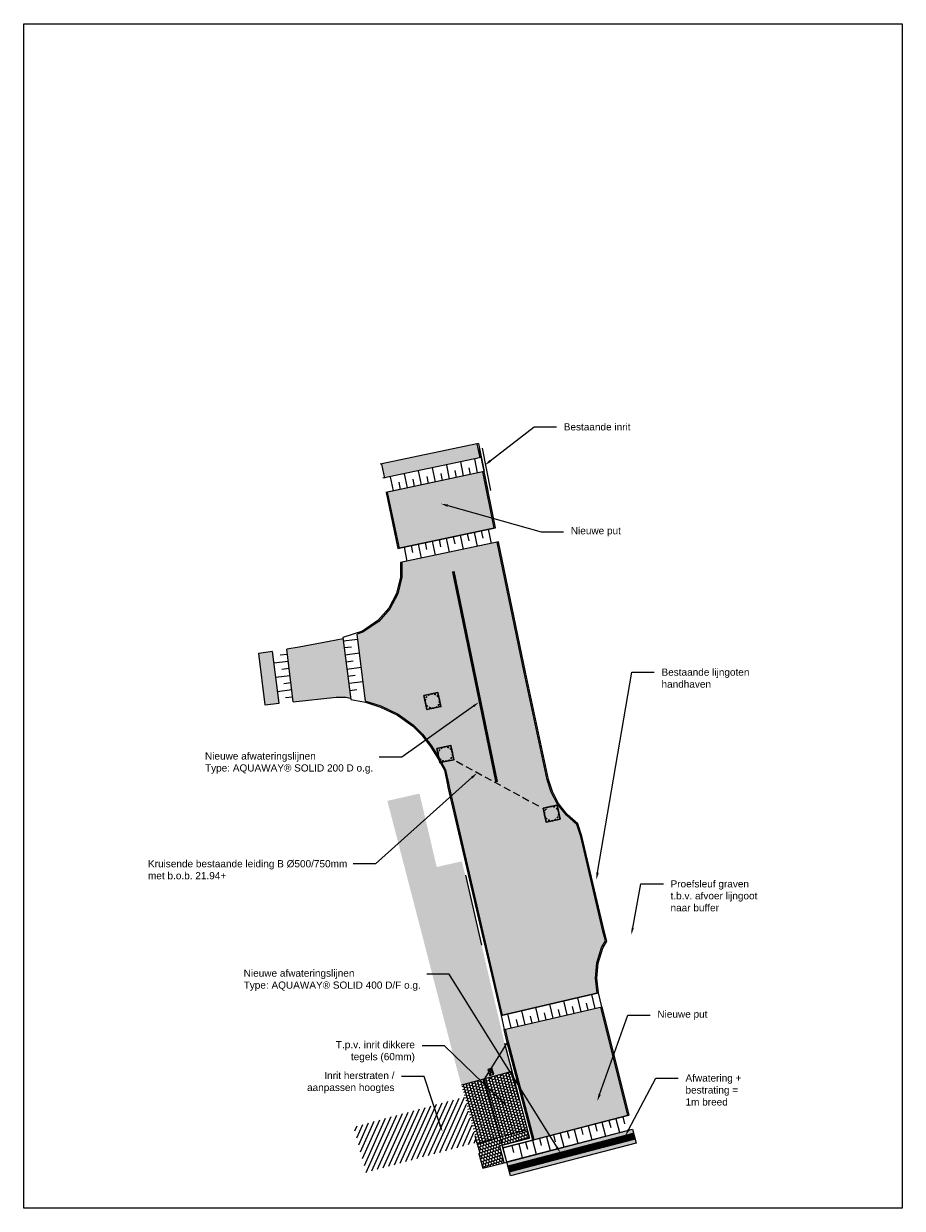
# Model space of a CAD drawing. Header units: metres. Extents: x 197394 to 198807, y 353977 to 355368.
# Tile 2 of 8: x 197744 to 197805, y 354290 to 354372. Entities that reach past the tile are written whole.
import ezdxf
from ezdxf import colors
from ezdxf.entities.mleader import LeaderData, LeaderLine
from ezdxf.enums import TextEntityAlignment as Align
from ezdxf.math import Vec2, Vec3

# ---------------------------------------------------------------- set-up
doc = ezdxf.new("R2010")
doc.units = ezdxf.units.M
doc.linetypes.add('DASHED2', pattern=[0.375, 0.25, -0.125])
doc.linetypes.add('HIDDENX2', pattern=[0.75, 0.5, -0.25])
for name, color, linetype in [('B-WE-RI-RIOLERING_BESTAANDE_LEIDING-G', 7, 'DASHED2'), ('N-WE-RI-LIJNGOOT-G', 4, 'Continuous'), ('N-WE-VH-VERHARDING_ELEMENTEN_OKERGEEL-G', 32, 'Continuous'), ('N-WE-VH-VERHARDING_ELEMENTEN_ROOD-G', 22, 'Continuous'), ('N-XX-VH-KANTOPSLUITING_TROTTOIRBAND_180_200_250-G', 20, 'Continuous'), ('N-XX-VH-KANTOPSLUITING_VOORKANTBAND-G', 7, 'Continuous')]:
    doc.layers.add(name, color=color, linetype=linetype)
for name, color, linetype, lineweight in [('N-WE-RI-HWA_KOLK-S', 7, 'Continuous', 25), ('N-WE-RI-PUT_BETON-S', 7, 'Continuous', 25), ('N-WE-RI-PUT_BETON_LABEL-S', 7, 'Continuous', 25), ('N-WE-VH-KANTVERHARDING_STREKLAAG-G', 60, 'Continuous', 18), ('N-WE-VH-TROTTOIRTEGELS_30_30-G', 253, 'Continuous', 20), ('Ontwerp', 7, 'Continuous', 20), ('X-XX-AL-AANKLEDING-T25', 7, 'Continuous', 25)]:
    doc.layers.add(name, color=color, linetype=linetype, lineweight=lineweight)
doc.layers.add('X-XX-AL-OPMERKINGEN-G', color=210, linetype='Continuous', plot=False)
doc.styles.add('NLCS_ISO', font='arial.ttf')
doc.styles.get("Standard").update_dxf_attribs({"font": 'arial.ttf'})

# ---------------------------------------------------------------- blocks, each defined once
blk = doc.blocks.new('*U477')
at = {"lineweight": 30}
blk.add_lwpolyline([(-0.5, 0.5), (0.5, 0.5), (0.5, -0.5), (-0.5, -0.5)], close=True, dxfattribs=at)
at = {"linetype": 'HIDDENX2', "lineweight": 30, "ltscale": 0.25}
blk.add_circle((0, 0), 0.5, dxfattribs=at)
blk.add_attdef('H', text='', height=0.5).set_placement((0, 0), align=Align.MIDDLE_CENTER)
at = {"layer": 'N-WE-RI-PUT_BETON_LABEL-S'}
for tag, p in [('PUTNR', (1.551, 0.081)), ('MVHOOGTE', (1.551, -0.519))]:
    blk.add_attdef(tag, text='', height=0.5, dxfattribs=at).set_placement(p, align=Align.MIDDLE)
blk = doc.blocks.new('Trottoirkolk_450')
at = {"layer": 'N-WE-RI-HWA_KOLK-S'}
for p, q in [((0.225, 0.3), (-0.225, 0)), ((-0.225, 0.3), (0.225, 0))]:
    blk.add_line(p, q, dxfattribs=at)
at = {"layer": 'N-WE-RI-HWA_KOLK-S', "flags": 128}
blk.add_lwpolyline([(0.225, 0.3), (-0.225, 0.3), (-0.225, 0), (0.225, 0)], close=True, dxfattribs=at)

msp = doc.modelspace()

# ---------------------------------------------------------------- hatches: boundary and pattern name
at = {"transparency": 33554585}
h = msp.add_hatch(dxfattribs=at)
h.set_pattern_fill('ANSI31', color=252, scale=0.1, angle=21, style=0)
h.paths.add_polyline_path([(197767.639, 354292.094), (197766.775, 354295.275), (197774.496, 354297.371), (197775.359, 354294.191)])
at = {"layer": 'N-WE-VH-TROTTOIRTEGELS_30_30-G'}
h = msp.add_hatch(dxfattribs=at)
h.set_pattern_fill('AR-B88', color=256, scale=0.001, angle=13)
h.set_pattern_definition([(13, (197094.56418, 355491.85806), (-0.045710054, 0.197991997), []), (103, (197094.56418, 355491.85806), (-0.144706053, 0.17513697), [0.2032, -0.2032])])
h.paths.add_polyline_path([(197777.333, 354300.924), (197777.284, 354301.111), (197775.686, 354307.94), (197774.556, 354312.805), (197774.555, 354312.81), (197774.308, 354313.779), (197772.557, 354313.381), (197771.358, 354318.503), (197769.115, 354317.992), (197773.732, 354300.185), (197774.279, 354298.17), (197777.805, 354299.127)])
h = msp.add_hatch(dxfattribs=at)
h.set_pattern_fill('AR-B88', color=256, scale=0.001, angle=106)
h.set_pattern_definition([(106, (197094.56418, 355491.85806), (-0.195328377, -0.05600951), []), (196, (197094.56418, 355491.85806), (-0.167323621, -0.153673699), [0.2032, -0.2032])])
h.paths.add_polyline_path([(197777.805, 354299.127), (197774.279, 354298.17), (197775.38, 354294.116), (197778.872, 354295.065)])
h = msp.add_hatch(dxfattribs=at)
h.set_pattern_fill('AR-B88', color=256, scale=0.001, angle=18)
h.paths.add_polyline_path([(197776.926, 354293.942), (197779.024, 354294.485), (197778.872, 354295.065), (197775.38, 354294.116), (197775.562, 354293.444), (197775.495, 354293.386), (197775.766, 354292.381), (197777.241, 354292.781)])
at = {"layer": 'N-WE-VH-VERHARDING_ELEMENTEN_OKERGEEL-G'}
h = msp.add_hatch(color=256, dxfattribs=at)
h.dxf.hatch_style = 1
h.paths.add_polyline_path([(197776.778, 354336.029), (197770.125, 354334.62), (197770.122, 354333.591), (197769.837, 354332.423), (197769.283, 354331.368), (197768.517, 354330.497), (197767.415, 354329.748), (197767.008, 354329.551), (197767.588, 354324.953), (197767.604, 354324.95), (197768.664, 354324.614), (197769.869, 354324.034), (197770.95, 354323.257), (197771.573, 354322.637), (197772.2, 354321.835), (197772.74, 354320.978), (197773.179, 354320.153), (197773.375, 354319.218), (197773.434, 354318.955), (197776.971, 354303.738), (197777.131, 354303.05), (197783.759, 354304.592), (197783.633, 354305.65), (197783.729, 354306.711), (197784.054, 354307.759), (197784.323, 354308.232), (197784.229, 354308.936), (197782.599, 354315.503), (197782.331, 354316.348), (197781.592, 354316.99), (197780.981, 354317.765), (197780.539, 354318.6), (197780.261, 354319.456), (197778.659, 354326.944)])
at = {"layer": 'N-WE-VH-VERHARDING_ELEMENTEN_ROOD-G'}
h = msp.add_hatch(color=9, dxfattribs=at)
h.dxf.hatch_style = 1
h.paths.add_polyline_path([(197775.382, 354342.889), (197768.699, 354341.473), (197768.906, 354340.495), (197775.58, 354341.909)])
h = msp.add_hatch(color=256, dxfattribs=at)
h.dxf.hatch_style = 1
h.paths.add_polyline_path([(197769.942, 354335.603), (197776.574, 354337.008), (197775.779, 354340.928), (197769.113, 354339.517)])
h = msp.add_hatch(color=256, dxfattribs=at)
h.dxf.hatch_style = 1
h.paths.add_polyline_path([(197765.057, 354329.102), (197762.94, 354328.702), (197762.093, 354328.562), (197762.554, 354324.905), (197765.537, 354325.232), (197766.221, 354325.215), (197766.555, 354325.151), (197766.032, 354329.297)])
h = msp.add_hatch(color=9, dxfattribs=at)
h.dxf.hatch_style = 1
h.paths.add_polyline_path([(197761.561, 354324.796), (197761.108, 354328.399), (197760.122, 354328.274), (197760.568, 354324.687)])
h = msp.add_hatch(color=256, dxfattribs=at)
h.dxf.hatch_style = 1
h.paths.add_polyline_path([(197783.986, 354303.618), (197785.871, 354296.053), (197779.355, 354294.365), (197777.567, 354301.176), (197777.357, 354302.076)])
h = msp.add_hatch(color=9, dxfattribs=at)
h.dxf.hatch_style = 1
h.paths.add_polyline_path([(197786.459, 354294.139), (197777.696, 354291.847), (197777.445, 354292.815), (197786.208, 354295.107)])

# ---------------------------------------------------------------- linework, layer by layer
at = {"flags": 128}
for points in [[(197775.47, 354342.908), (197768.61, 354341.454)], [(197775.668, 354341.927), (197768.811, 354340.475)], [(197775.867, 354340.947), (197769.011, 354339.495)], [(197776.663, 354337.027), (197769.856, 354335.585)], [(197776.865, 354336.048), (197770.035, 354334.601)], [(197762.554, 354324.905), (197762.093, 354328.562)], [(197778.872, 354295.065), (197775.379, 354294.116)]]:
    msp.add_lwpolyline(points, dxfattribs=at)
for points in [[(197776.865, 354336.048), (197770.035, 354334.601), (197770.032, 354333.591), (197769.752, 354332.455), (197769.208, 354331.419), (197768.457, 354330.565), (197767.375, 354329.83), (197766.021, 354329.388), (197766.567, 354325.057), (197767.586, 354324.862), (197768.631, 354324.53), (197769.817, 354323.961), (197770.887, 354323.193), (197771.51, 354322.573), (197772.129, 354321.78), (197772.648, 354320.918), (197773.094, 354320.121), (197773.283, 354319.218), (197773.342, 354318.955), (197776.883, 354303.718), (197777.043, 354303.03), (197783.847, 354304.613), (197783.723, 354305.642), (197783.815, 354306.684), (197784.14, 354307.732), (197784.42, 354308.22), (197784.229, 354308.936), (197782.687, 354315.524), (197782.409, 354316.399), (197781.663, 354317.046), (197781.061, 354317.807), (197780.622, 354318.635), (197780.347, 354319.484), (197778.747, 354326.963)], [(197761.561, 354324.796), (197761.108, 354328.399), (197760.122, 354328.274), (197760.568, 354324.687)], [(197777.479, 354301.156), (197775.868, 354298.601), (197777.172, 354293.799), (197779.267, 354294.349)], [(197786.459, 354294.139), (197777.696, 354291.847), (197777.445, 354292.815), (197786.208, 354295.107)]]:
    msp.add_lwpolyline(points, close=True)
for points in [[(197766.052, 354329.145), (197767.043, 354329.269)], [(197767.588, 354324.953), (197767, 354329.613)], [(197777.172, 354293.799), (197785.958, 354296.075)], [(197783.598, 354295.464), (197783.724, 354294.98)], [(197784.082, 354295.589), (197784.333, 354294.621)], [(197784.566, 354295.715), (197784.692, 354295.231)], [(197785.05, 354295.84), (197785.301, 354294.872)], [(197785.534, 354295.966), (197785.66, 354295.482)], [(197777.423, 354292.831), (197786.209, 354295.107)], [(197777.434, 354292.834), (197786.208, 354295.107)], [(197780.21, 354294.586), (197780.461, 354293.618)], [(197780.694, 354294.712), (197780.82, 354294.228)], [(197781.178, 354294.837), (197781.429, 354293.869)], [(197781.662, 354294.962), (197781.788, 354294.478)], [(197782.146, 354295.088), (197782.397, 354294.12)], [(197782.63, 354295.213), (197782.756, 354294.729)], [(197783.114, 354295.339), (197783.365, 354294.371)], [(197777.79, 354293.959), (197777.915, 354293.475)], [(197778.274, 354294.085), (197778.525, 354293.116)], [(197778.758, 354294.21), (197778.883, 354293.726)], [(197779.242, 354294.335), (197779.493, 354293.367)], [(197779.726, 354294.461), (197779.851, 354293.977)]]:
    msp.add_lwpolyline(points)
at = {"layer": 'B-WE-RI-RIOLERING_BESTAANDE_LEIDING-G', "ltscale": 2, "flags": 128}
msp.add_lwpolyline([(197773.94, 354320.75), (197779.65, 354317.64)], dxfattribs=at)
at = {"layer": 'N-WE-RI-LIJNGOOT-G'}
for points, const_width in [([(197776.738, 354319.3), (197773.711, 354333.992)], 0.2), ([(197777.57, 354292.331), (197786.334, 354294.623)], 0.5)]:
    msp.add_lwpolyline(points, dxfattribs=dict(at, const_width=const_width))
at = {"layer": 'N-WE-VH-KANTVERHARDING_STREKLAAG-G'}
for points in [[(197775.58, 354341.909), (197775.382, 354342.889)], [(197768.699, 354341.473), (197768.906, 354340.495)], [(197776.574, 354337.008), (197775.779, 354340.929)], [(197769.113, 354339.517), (197769.942, 354335.603)], [(197783.759, 354304.592), (197783.633, 354305.641), (197783.726, 354306.701), (197784.057, 354307.768), (197784.323, 354308.232), (197784.142, 354308.914), (197782.6, 354315.5), (197782.331, 354316.348), (197781.598, 354316.984), (197780.985, 354317.758), (197780.539, 354318.6), (197780.26, 354319.461), (197778.659, 354326.944), (197776.778, 354336.029)], [(197770.125, 354334.62), (197770.122, 354333.58), (197769.837, 354332.423), (197769.283, 354331.368), (197768.517, 354330.497), (197767.415, 354329.748), (197767, 354329.613)], [(197766.032, 354329.297), (197765.051, 354329.101)], [(197761.108, 354328.399), (197760.122, 354328.274)], [(197765.051, 354329.101), (197762.956, 354328.704), (197762.093, 354328.562)], [(197762.554, 354324.905), (197765.536, 354325.232)], [(197765.536, 354325.232), (197766.221, 354325.215), (197766.555, 354325.151)], [(197760.567, 354324.687), (197761.561, 354324.796)], [(197767.588, 354324.953), (197767.608, 354324.949), (197768.664, 354324.614), (197769.863, 354324.039), (197770.945, 354323.262), (197771.577, 354322.633), (197772.203, 354321.831), (197772.726, 354320.963), (197773.179, 354320.153), (197773.371, 354319.237), (197773.43, 354318.975), (197776.971, 354303.738), (197777.131, 354303.05)], [(197783.986, 354303.618), (197785.871, 354296.053)], [(197779.355, 354294.365), (197777.566, 354301.178), (197777.357, 354302.076)]]:
    msp.add_lwpolyline(points, dxfattribs=at)
at = {"layer": 'N-WE-VH-TROTTOIRTEGELS_30_30-G', "flags": 128}
msp.add_lwpolyline([(197777.805, 354299.127), (197774.279, 354298.17)], dxfattribs=at)
at = {"layer": 'N-WE-VH-TROTTOIRTEGELS_30_30-G'}
msp.add_lwpolyline([(197777.119, 354293.992), (197779.024, 354294.485), (197778.872, 354295.065), (197775.38, 354294.116), (197775.562, 354293.444), (197775.495, 354293.386), (197775.766, 354292.381), (197777.439, 354292.813), (197777.119, 354293.992)], close=True, dxfattribs=at)
at = {"layer": 'N-XX-VH-KANTOPSLUITING_TROTTOIRBAND_180_200_250-G', "flags": 128}
for points in [[(197776.337, 354339.637), (197775.741, 354342.577)], [(197774.554, 354312.811), (197775.686, 354307.94)], [(197777.286, 354301.105), (197779.024, 354294.485), (197776.926, 354293.942), (197777.241, 354292.781)]]:
    msp.add_lwpolyline(points, dxfattribs=at)
at = {"layer": 'N-XX-VH-KANTOPSLUITING_VOORKANTBAND-G', "flags": 128}
for points in [[(197775.47, 354342.907), (197775.867, 354340.947)], [(197776.141, 354339.597), (197775.545, 354342.538)], [(197774.749, 354312.856), (197775.881, 354307.986)], [(197777.479, 354301.156), (197779.268, 354294.342), (197777.172, 354293.799), (197777.434, 354292.834)]]:
    msp.add_lwpolyline(points, dxfattribs=at)
at = {"layer": 'Ontwerp'}
for points in [[(197774.208, 354341.618), (197774.41, 354340.639)], [(197775.186, 354341.825), (197775.388, 354340.846)], [(197770.295, 354340.789), (197770.496, 354339.81)], [(197771.273, 354340.996), (197771.475, 354340.017)], [(197772.251, 354341.204), (197772.453, 354340.224)], [(197772.842, 354340.812), (197772.943, 354340.322)], [(197773.231, 354341.403), (197773.431, 354340.431)], [(197773.822, 354341.014), (197773.92, 354340.535)], [(197774.801, 354341.215), (197774.899, 354340.742)], [(197769.316, 354340.582), (197769.518, 354339.602)], [(197769.904, 354340.207), (197770.007, 354339.706)], [(197770.884, 354340.408), (197770.986, 354339.913)], [(197771.863, 354340.61), (197771.964, 354340.12)], [(197775.403, 354335.721), (197775.198, 354336.717)], [(197775.792, 354336.312), (197775.687, 354336.82)], [(197776.383, 354335.923), (197776.176, 354336.924)], [(197771.486, 354334.912), (197771.284, 354335.888)], [(197771.874, 354335.503), (197771.774, 354335.991)], [(197772.465, 354335.114), (197772.263, 354336.095)], [(197772.854, 354335.705), (197772.752, 354336.199)], [(197773.445, 354335.317), (197773.241, 354336.302)], [(197773.833, 354335.907), (197773.73, 354336.406)], [(197774.424, 354335.519), (197774.219, 354336.509)], [(197774.812, 354336.11), (197774.708, 354336.613)], [(197770.507, 354334.71), (197770.306, 354335.681)], [(197770.895, 354335.301), (197770.795, 354335.784)], [(197766.609, 354328.711), (197766.113, 354328.649)], [(197761.206, 354327.609), (197762.198, 354327.733)], [(197761.64, 354328.167), (197762.136, 354328.229)], [(197767.168, 354328.277), (197766.176, 354328.153)], [(197766.734, 354327.719), (197766.238, 354327.656)], [(197761.764, 354327.175), (197762.26, 354327.237)], [(197767.292, 354327.285), (197766.3, 354327.16)], [(197761.331, 354326.616), (197762.323, 354326.741)], [(197761.889, 354326.183), (197762.385, 354326.245)], [(197766.859, 354326.727), (197766.363, 354326.664)], [(197767.417, 354326.293), (197766.425, 354326.168)], [(197761.455, 354325.624), (197762.448, 354325.749)], [(197762.014, 354325.19), (197762.51, 354325.253)], [(197766.983, 354325.734), (197766.487, 354325.672)], [(197783.349, 354304.496), (197783.575, 354303.522)], [(197780.427, 354303.817), (197780.653, 354302.843)], [(197781.401, 354304.043), (197781.627, 354303.069)], [(197782.001, 354303.669), (197782.114, 354303.182)], [(197782.375, 354304.27), (197782.601, 354303.296)], [(197782.975, 354303.896), (197783.088, 354303.409)], [(197777.505, 354303.137), (197777.731, 354302.163)], [(197778.479, 354303.364), (197778.705, 354302.39)], [(197779.079, 354302.99), (197779.192, 354302.503)], [(197779.453, 354303.59), (197779.679, 354302.616)], [(197780.053, 354303.216), (197780.166, 354302.729)], [(197781.027, 354303.443), (197781.14, 354302.956)], [(197778.105, 354302.763), (197778.218, 354302.276)]]:
    msp.add_lwpolyline(points, dxfattribs=at)
for points in [[(197769.856, 354335.585), (197776.663, 354337.027), (197775.865, 354340.946), (197769.026, 354339.498)], [(197777.043, 354303.03), (197777.27, 354302.056), (197784.074, 354303.639), (197783.847, 354304.613)], [(197784.074, 354303.639), (197785.958, 354296.075), (197779.268, 354294.342), (197777.479, 354301.156), (197777.27, 354302.056)]]:
    msp.add_lwpolyline(points, close=True, dxfattribs=at)
at = {"layer": 'X-XX-AL-OPMERKINGEN-G'}
msp.add_lwpolyline([(197743.751, 354372.164), (197805.03, 354372.164), (197805.03, 354289.592), (197743.751, 354289.592)], close=True, dxfattribs=at)

# ---------------------------------------------------------------- block references
at = {"layer": 'N-WE-RI-HWA_KOLK-S', "rotation": 288.3804150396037}
msp.add_blockref('Trottoirkolk_450', (197776.19, 354299.061), dxfattribs=at)
at = {"layer": 'N-WE-RI-PUT_BETON-S', "rotation": 11.80867734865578}
for p in [(197772.258, 354324.951, 0.46), (197773.16, 354321.25, 0.46), (197780.571, 354317.107, 0.46)]:
    msp.add_blockref('*U477', p, dxfattribs=at)

# ---------------------------------------------------------------- leaders
at = {"layer": 'X-XX-AL-AANKLEDING-T25'}
ml = msp.add_multileader_mtext('Standard', dxfattribs=at)
ml.set_content('Bestaande inrit', color=256, style='NLCS_ISO')
ml.set_leader_properties()
ml.build(insert=Vec2(0, 0))
ml.multileader.update_dxf_attribs({"dogleg_length": 1.562, "arrow_head_size": 0.5})
ctx = ml.context
ctx.base_point, ctx.char_height, ctx.arrow_head_size, ctx.landing_gap_size, ctx.plane_origin = Vec3(197780.917, 354344.059), 0.5, 0.5, 0.5, Vec3(197796.227, 354327.459)
notes = []
notes.append((ctx, [(0, (1, 1, 0), (197779.354, 354344.059), (1, 0), 1.562, [(1, [(197775.896, 354341.381)], 0, [])])]))
ctx.mtext.insert, ctx.mtext.flow_direction = Vec3(197781.417, 354344.313), 5
ml = msp.add_multileader_mtext('Standard', dxfattribs=at)
ml.set_content('Nieuwe put', color=256, style='NLCS_ISO')
ml.set_leader_properties()
ml.build(insert=Vec2(0, 0))
ml.multileader.update_dxf_attribs({"dogleg_length": 1.562, "arrow_head_size": 0.5})
ctx = ml.context
ctx.base_point, ctx.char_height, ctx.arrow_head_size, ctx.landing_gap_size, ctx.plane_origin = Vec3(197781.411, 354336.755), 0.5, 0.5, 0.5, Vec3(197796.722, 354320.156)
notes.append((ctx, [(0, (1, 1, 0), (197779.849, 354336.755), (1, 0), 1.562, [(1, [(197772.843, 354338.705)], 0, [])])]))
ctx.mtext.insert, ctx.mtext.flow_direction = Vec3(197781.911, 354337.075), 5
ml = msp.add_multileader_mtext('Standard', dxfattribs=at)
ml.set_content('Bestaande lijngoten\\Phandhaven', color=256, style='NLCS_ISO')
ml.set_leader_properties()
ml.build(insert=Vec2(0, 0))
ml.multileader.update_dxf_attribs({"dogleg_length": 1.562, "arrow_head_size": 0.5})
ctx = ml.context
ctx.base_point, ctx.char_height, ctx.arrow_head_size, ctx.landing_gap_size, ctx.plane_origin = Vec3(197787.733, 354326.96), 0.5, 0.5, 0.5, Vec3(197803.495, 354305.608)
notes.append((ctx, [(0, (1, 1, 0), (197786.171, 354326.96), (1, 0), 1.562, [(1, [(197783.695, 354312.496)], 0, [])])]))
ctx.mtext.insert, ctx.mtext.flow_direction = Vec3(197788.233, 354327.215), 5
ml = msp.add_multileader_mtext('Standard', dxfattribs=at)
ml.set_content('Nieuwe afwateringslijnen\\PType: AQUAWAY® SOLID 200 D o.g.', color=256, style='NLCS_ISO')
ml.set_leader_properties()
ml.build(insert=Vec2(0, 0))
ml.multileader.update_dxf_attribs({"dogleg_length": 1.562, "arrow_head_size": 0.5})
ctx = ml.context
ctx.base_point, ctx.char_height, ctx.arrow_head_size, ctx.landing_gap_size, ctx.plane_origin = Vec3(197755.897, 354321.047), 0.5, 0.5, 0.5, Vec3(197783.352, 354344.075)
notes.append((ctx, [(1, (1, 1, 0), (197770.116, 354321.047), (-1, 0), 1.562, [(0, [(197775.523, 354324.88)], 0, [])])]))
ctx.mtext.insert, ctx.mtext.flow_direction = Vec3(197756.397, 354321.371), 5
ml = msp.add_multileader_mtext('Standard', dxfattribs=at)
ml.set_content('Kruisende bestaande leiding B %%C500/750mm\\Pmet b.o.b. 21.94+', color=256, style='NLCS_ISO')
ml.set_leader_properties()
ml.build(insert=Vec2(0, 0))
ml.multileader.update_dxf_attribs({"dogleg_length": 1.562, "arrow_head_size": 0.5})
ctx = ml.context
ctx.base_point, ctx.char_height, ctx.arrow_head_size, ctx.landing_gap_size, ctx.plane_origin = Vec3(197751.922, 354313.607), 0.5, 0.5, 0.5, Vec3(197781.525, 354336.634)
notes.append((ctx, [(1, (1, 1, 0), (197768.289, 354313.607), (-1, 0), 1.562, [(0, [(197775.384, 354319.947)], 0, [])])]))
ctx.mtext.insert, ctx.mtext.flow_direction = Vec3(197752.422, 354313.862), 5
ml = msp.add_multileader_mtext('Standard', dxfattribs=at)
ml.set_content('Proefsleuf graven \\Pt.b.v. afvoer lijngoot \\Pnaar buffer', color=256, style='NLCS_ISO')
ml.set_leader_properties()
ml.build(insert=Vec2(0, 0))
ml.multileader.update_dxf_attribs({"dogleg_length": 1.562, "arrow_head_size": 0.5})
ctx = ml.context
ctx.base_point, ctx.char_height, ctx.arrow_head_size, ctx.landing_gap_size, ctx.plane_origin = Vec3(197788.365, 354312.205), 0.5, 0.5, 0.5, Vec3(197805.934, 354301.773)
notes.append((ctx, [(0, (1, 1, 0), (197786.803, 354312.205), (1, 0), 1.562, [(1, [(197786.134, 354308.661)], 0, [])])]))
ctx.mtext.insert, ctx.mtext.flow_direction = Vec3(197788.865, 354312.459), 5
ml = msp.add_multileader_mtext('Standard', dxfattribs=at)
ml.set_content('Nieuwe afwateringslijnen\\PType: AQUAWAY® SOLID 400 D/F o.g.', color=256, style='NLCS_ISO')
ml.set_leader_properties()
ml.build(insert=Vec2(0, 0))
ml.multileader.update_dxf_attribs({"dogleg_length": 1.562, "arrow_head_size": 0.5})
ctx = ml.context
ctx.base_point, ctx.char_height, ctx.arrow_head_size, ctx.landing_gap_size, ctx.plane_origin = Vec3(197758.594, 354305.911), 0.5, 0.5, 0.5, Vec3(197784.962, 354329.005)
notes.append((ctx, [(1, (1, 1, 0), (197773.434, 354305.911), (-1, 0), 1.562, [(0, [(197781.196, 354293.442)], 0, [])])]))
ctx.mtext.insert, ctx.mtext.flow_direction = Vec3(197759.094, 354306.235), 5
ml = msp.add_multileader_mtext('Standard', dxfattribs=at)
ml.set_content('Nieuwe put', color=256, style='NLCS_ISO')
ml.set_leader_properties()
ml.build(insert=Vec2(0, 0))
ml.multileader.update_dxf_attribs({"dogleg_length": 1.562, "arrow_head_size": 0.5})
ctx = ml.context
ctx.base_point, ctx.char_height, ctx.arrow_head_size, ctx.landing_gap_size, ctx.plane_origin = Vec3(197787.445, 354303.061), 0.5, 0.5, 0.5, Vec3(197804.192, 354286.369)
notes.append((ctx, [(0, (1, 1, 0), (197785.883, 354303.061), (1, 0), 1.562, [(1, [(197783.751, 354297.054)], 0, [])])]))
ctx.mtext.insert, ctx.mtext.flow_direction = Vec3(197787.945, 354303.38), 5
ml = msp.add_multileader_mtext('Standard', dxfattribs=at)
ml.set_content('T.p.v. inrit dikkere\\Ptegels (60mm)', color=256, style='NLCS_ISO')
ml.set_leader_properties()
ml.build(insert=Vec2(0, 0))
ml.multileader.update_dxf_attribs({"dogleg_length": 1.562, "arrow_head_size": 0.5})
ctx = ml.context
ctx.base_point, ctx.char_height, ctx.arrow_head_size, ctx.landing_gap_size, ctx.plane_origin = Vec3(197765.07, 354300.926), 0.5, 0.5, 0.5, Vec3(197786.378, 354279.371)
ctx.text_align_type = 2
notes.append((ctx, [(1, (1, 1, 0), (197773.099, 354300.926), (-1, 0), 1.562, [(1, [(197777.452, 354296.711)], 0, [])])]))
ctx.mtext.insert, ctx.mtext.alignment, ctx.mtext.flow_direction = Vec3(197771.037, 354301.25), 3, 5
ml = msp.add_multileader_mtext('Standard', dxfattribs=at)
ml.set_content('Inrit herstraten / \\Paanpassen hoogtes', color=256, style='NLCS_ISO')
ml.set_leader_properties()
ml.build(insert=Vec2(0, 0))
ml.multileader.update_dxf_attribs({"dogleg_length": 1.562, "arrow_head_size": 0.5})
ctx = ml.context
ctx.base_point, ctx.char_height, ctx.arrow_head_size, ctx.landing_gap_size, ctx.plane_origin = Vec3(197763.066, 354298.778), 0.5, 0.5, 0.5, Vec3(197784.559, 354277.523)
ctx.text_align_type = 2
notes.append((ctx, [(1, (1, 1, 0), (197771.674, 354298.778), (-1, 0), 1.562, [(1, [(197772.957, 354294.922)], 0, [])])]))
ctx.mtext.insert, ctx.mtext.alignment, ctx.mtext.flow_direction = Vec3(197769.611, 354299.102), 3, 5
ml = msp.add_multileader_mtext('Standard', dxfattribs=at)
ml.set_content('Afwatering + \\Pbestrating = \\P1m breed', color=256, style='NLCS_ISO')
ml.set_leader_properties()
ml.build(insert=Vec2(0, 0))
ml.multileader.update_dxf_attribs({"dogleg_length": 1.562, "arrow_head_size": 0.5})
ctx = ml.context
ctx.base_point, ctx.char_height, ctx.arrow_head_size, ctx.landing_gap_size, ctx.plane_origin = Vec3(197789.408, 354298.67), 0.5, 0.5, 0.5, Vec3(197806.823, 354281.786)
notes.append((ctx, [(0, (1, 1, 0), (197787.846, 354298.67), (1, 0), 1.562, [(1, [(197785.703, 354294.628)], 0, [])])]))
ctx.mtext.insert, ctx.mtext.flow_direction = Vec3(197789.908, 354298.925), 5
for ctx, leaders in notes:
    for number, flags, end, landing, length, lines in leaders:
        leader = LeaderData()
        leader.index, (leader.has_last_leader_line, leader.has_dogleg_vector, leader.attachment_direction) = number, flags
        leader.last_leader_point, leader.dogleg_vector, leader.dogleg_length = Vec3(end), Vec3(landing), length
        for number, points, colour, breaks in lines:
            line = LeaderLine()
            line.index, line.vertices, line.color, line.breaks = number, Vec3.list(points), colors.encode_raw_color(colour), breaks
            leader.lines.append(line)
        ctx.leaders.append(leader)

doc.saveas('drawing.dxf')
